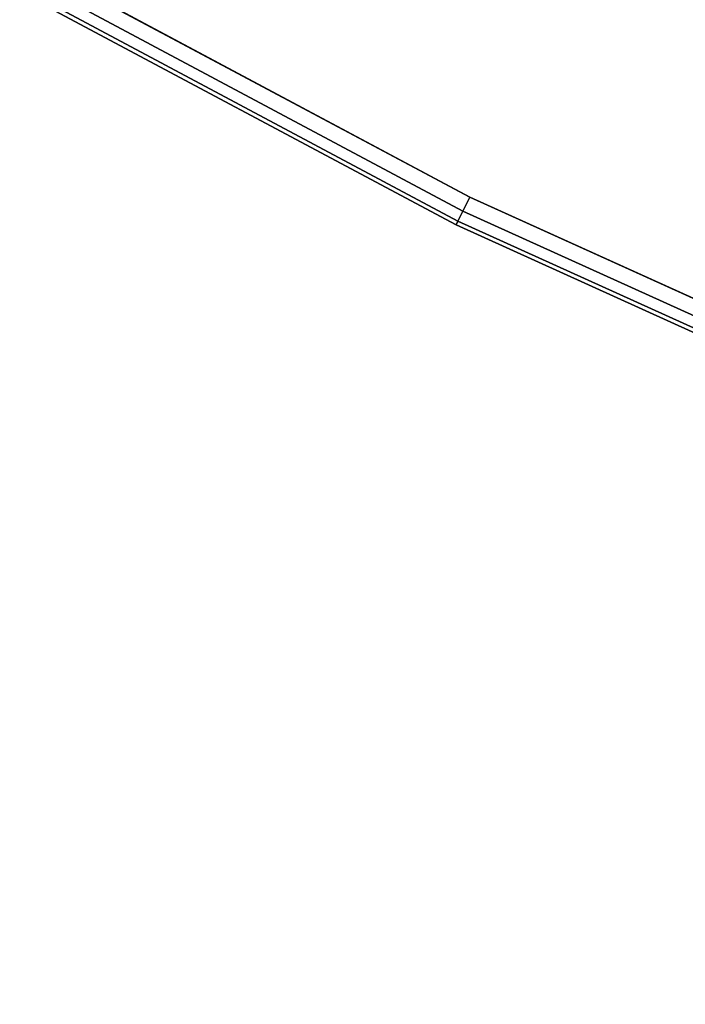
# Model space of a CAD drawing. Header units: inches. Extents: x 390 to 1835, y -266 to 136.
# Tile 30 of 173: x 1518.28 to 1520.81, y -25.93 to -22.19. Entities that reach past the tile are written whole.
import ezdxf

# ---------------------------------------------------------------- set-up
doc = ezdxf.new("R2010")
doc.units = ezdxf.units.IN
doc.header["$LTSCALE"] = 0.95294
doc.header["$MEASUREMENT"] = 0
doc.layers.add('A-FURN-3-TABLE-EDGE', color=35, linetype='Continuous')
doc.layers.add('A-FURN-3-TABLE-TOP', color=33, linetype='Continuous')

# ---------------------------------------------------------------- blocks, each defined once
blk = doc.blocks.new('TAPC-2430-J-3D-3')
at = {"layer": 'A-FURN-3-TABLE-TOP', "invisible_edges": 9}
for points in [[(0.118, -0.0905, 27.9953), (5.4859, -23.3171, 27.9953), (3.622, -23.5007, 27.9953), (1.75, -23.562, 27.9953)], [(0.118, -0.0905, 29.2453), (1.75, -23.562, 29.2453), (3.622, -23.5007, 29.2453), (5.4859, -23.3171, 29.2453)]]:
    blk.add_3dface(points, dxfattribs=at)
at = {"layer": 'A-FURN-3-TABLE-EDGE'}
mesh = blk.add_polymesh((9, 8), dxfattribs=at)
for k, corner in enumerate([(1.75, -23.562, 29.2453), (1.75, -23.621, 29.2295), (1.75, -23.6642, 29.1863), (1.75, -23.68, 29.1273), (1.75, -23.68, 28.1133), (1.75, -23.6642, 28.0543), (1.75, -23.621, 28.0111), (1.75, -23.562, 27.9953), (3.622, -23.5007, 29.2453), (3.6258, -23.5596, 29.2295), (3.6287, -23.6027, 29.1863), (3.6297, -23.6185, 29.1273), (3.6297, -23.6185, 28.1133), (3.6287, -23.6027, 28.0543), (3.6258, -23.5596, 28.0111), (3.622, -23.5007, 27.9953), (5.4859, -23.3171, 29.2453), (5.4936, -23.3756, 29.2295), (5.4993, -23.4185, 29.1863), (5.5013, -23.4341, 29.1273), (5.5013, -23.4341, 28.1133), (5.4993, -23.4185, 28.0543), (5.4936, -23.3756, 28.0111), (5.4859, -23.3171, 27.9953), (7.3339, -23.012, 29.2453), (7.3454, -23.0699, 29.2295), (7.3538, -23.1123, 29.1863), (7.3569, -23.1278, 29.1273), (7.3569, -23.1278, 28.1133), (7.3538, -23.1123, 28.0543), (7.3454, -23.0699, 28.0111), (7.3339, -23.012, 27.9953), (9.1579, -22.5867, 29.2453), (9.1732, -22.6437, 29.2295), (9.1844, -22.6854, 29.1863), (9.1885, -22.7007, 29.1273), (9.1885, -22.7007, 28.1133), (9.1844, -22.6854, 28.0543), (9.1732, -22.6437, 28.0111), (9.1579, -22.5867, 27.9953), (10.9502, -22.043, 29.2453), (10.9692, -22.0989, 29.2295), (10.9831, -22.1398, 29.1863), (10.9882, -22.1548, 29.1273), (10.9882, -22.1548, 28.1133), (10.9831, -22.1398, 28.0543), (10.9692, -22.0989, 28.0111), (10.9502, -22.043, 27.9953), (12.7032, -21.3833, 29.2453), (12.7258, -21.4378, 29.2295), (12.7423, -21.4777, 29.1863), (12.7483, -21.4923, 29.1273), (12.7483, -21.4923, 28.1133), (12.7423, -21.4777, 28.0543), (12.7258, -21.4378, 28.0111), (12.7032, -21.3833, 27.9953), (14.4092, -20.6103, 29.2453), (14.4353, -20.6632, 29.2295), (14.4544, -20.7019, 29.1863), (14.4614, -20.7161, 29.1273), (14.4614, -20.7161, 28.1133), (14.4544, -20.7019, 28.0543), (14.4353, -20.6632, 28.0111), (14.4092, -20.6103, 27.9953), (16.061, -19.7274, 29.2453), (16.0905, -19.7785, 29.2295), (16.1121, -19.8159, 29.1863), (16.12, -19.8296, 29.1273), (16.12, -19.8296, 28.1133), (16.1121, -19.8159, 28.0543), (16.0905, -19.7785, 28.0111), (16.061, -19.7274, 27.9953)]):
    mesh.set_mesh_vertex(divmod(k, 8), corner)

msp = doc.modelspace()

# ---------------------------------------------------------------- block references
at = {"rotation": 329.9999999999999}
msp.add_blockref('TAPC-2430-J-3D-3', (1528.6007, -0.6997), dxfattribs=at)

doc.saveas('drawing.dxf')
